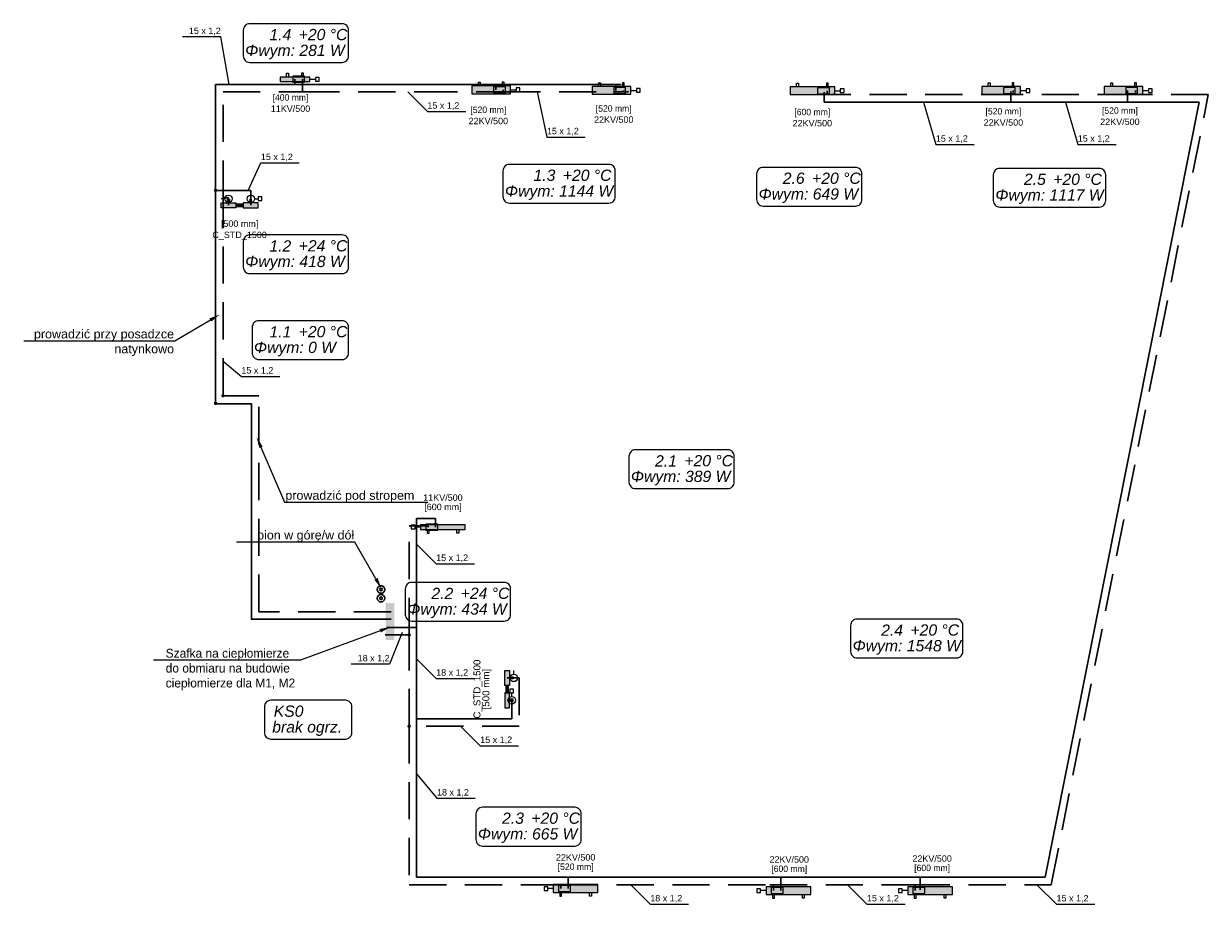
# Model space of a CAD drawing. Header units: millimetres. Extents: x -249726 to -161872, y -110547 to 19223.
# Tile 13 of 19: x -202482 to -186565, y -55069 to -43245. Entities that reach past the tile are written whole.
import ezdxf
from ezdxf import colors
from ezdxf.entities.mleader import LeaderData, LeaderLine
from ezdxf.lldxf.tags import DXFTag
from ezdxf.math import Vec2, Vec3

# ---------------------------------------------------------------- set-up
doc = ezdxf.new("R2010")
doc.units = ezdxf.units.MM
doc.header["$LTSCALE"] = 1000
doc.linetypes.add('DASHED', pattern=[0.75, 0.5, -0.25])
for name, color, linetype in [('I_IZC_urzadzenia', 112, 'Continuous'), ('OWIK_ICO_opisy', 7, 'Continuous'), ('OWIK_ICO_urzadzenia', 92, 'Continuous')]:
    doc.layers.add(name, color=color, linetype=linetype)
doc.layers.add('OWIK_ICO_powrot', color=140, linetype='DASHED', lineweight=30)
doc.layers.add('OWIK_ICO_zasilanie', color=20, linetype='Continuous', lineweight=30)
tags = doc.linetypes.add('SOLID', pattern=[10, 10, 0]).pattern_tags.tags
tags[6:7] = [DXFTag(74, 4), DXFTag(75, 0), DXFTag(340, '0'), DXFTag(46, 0.0), DXFTag(50, 0.0), DXFTag(44, 0.0), DXFTag(45, 0.0)]
tags[4:5] = [DXFTag(74, 4), DXFTag(75, 0), DXFTag(340, '0'), DXFTag(46, 0.0), DXFTag(50, 0.0), DXFTag(44, 0.0), DXFTag(45, 0.0)]

msp = doc.modelspace()

# ---------------------------------------------------------------- hatches: boundary and pattern name
at = {"layer": 'I_IZC_urzadzenia', "ltscale": 14, "transparency": 33554687}
h = msp.add_hatch(color=256, dxfattribs=at)
h.dxf.hatch_style = 1
h.paths.add_polyline_path([(-197620, -51522), (-197500, -51522), (-197500, -51022), (-197620, -51022)])
at = {"layer": 'OWIK_ICO_powrot'}
h = msp.add_hatch(color=256, dxfattribs=at)
edge = h.paths.add_edge_path()
edge.add_arc((-199804, -48240), 24, 0, 360)
h = msp.add_hatch(color=256, dxfattribs=at)
edge = h.paths.add_edge_path()
edge.add_arc((-197303, -51453), 24, 90, 450)
h = msp.add_hatch(color=256, dxfattribs=at)
edge = h.paths.add_edge_path()
edge.add_arc((-197303, -52678), 24, 90, 450)
at = {"layer": 'OWIK_ICO_urzadzenia', "linetype": 'Continuous', "ltscale": 10}
for points in [[(-191585, -44093), (-192185, -44093), (-192185, -44198), (-191585, -44198)], [(-199831, -45652), (-199631, -45652), (-199631, -45716), (-199831, -45716)], [(-199531, -45668), (-199631, -45668), (-199631, -45700), (-199531, -45700)], [(-199331, -45652), (-199531, -45652), (-199531, -45716), (-199331, -45716)], [(-197149, -50036), (-196549, -50036), (-196549, -49975), (-197149, -49975)], [(-195954, -51930), (-195954, -52130), (-196018, -52130), (-196018, -51930)], [(-195970, -52230), (-195970, -52130), (-196002, -52130), (-196002, -52230)], [(-195954, -52430), (-195954, -52230), (-196018, -52230), (-196018, -52430)], [(-195366, -54910), (-194766, -54910), (-194766, -54805), (-195366, -54805)]]:
    msp.add_hatch(color=8, dxfattribs=at).paths.add_polyline_path(points)
at = {"layer": 'OWIK_ICO_zasilanie', "ltscale": 10}
h = msp.add_hatch(color=256, dxfattribs=at)
edge = h.paths.add_edge_path()
edge.add_arc((-199904, -45483), 24, 0, 360)
h = msp.add_hatch(color=256, dxfattribs=at)
edge = h.paths.add_edge_path()
edge.add_arc((-199904, -48343), 24, 0, 360)

# ---------------------------------------------------------------- linework, layer by layer
at = {"layer": 'OWIK_ICO_opisy', "linetype": 'Continuous', "ltscale": 10}
for p, q in [((-199834, -43422), (-200349, -43422)), ((-199723, -44061), (-199834, -43422)), ((-197320, -44161), (-197058, -44423)), ((-195581, -44161), (-195452, -44767)), ((-190391, -44298), (-190226, -44868)), ((-188484, -44298), (-188319, -44868)), ((-197058, -44423), (-196543, -44423)), ((-195452, -44767), (-194937, -44767)), ((-190226, -44868), (-189711, -44868)), ((-188319, -44868), (-187804, -44868)), ((-199466, -45483), (-199295, -45113)), ((-199295, -45113), (-198780, -45113)), ((-199804, -47777), (-199557, -47981)), ((-199557, -47981), (-199042, -47981)), ((-197203, -50234), (-196940, -50496)), ((-196940, -50496), (-196425, -50496)), ((-197396, -51418), (-197565, -51844)), ((-197565, -51844), (-198080, -51844)), ((-197203, -51775), (-196940, -52037)), ((-196940, -52037), (-196425, -52037)), ((-196611, -52678), (-196348, -52941)), ((-196348, -52941), (-195833, -52941)), ((-197203, -53318), (-196929, -53646)), ((-196929, -53646), (-196414, -53646)), ((-194326, -54806), (-194063, -55069)), ((-191415, -54806), (-191152, -55069)), ((-188867, -54806), (-188604, -55069)), ((-194063, -55069), (-193548, -55069)), ((-191152, -55069), (-190637, -55069)), ((-188604, -55069), (-188089, -55069))]:
    msp.add_line(p, q, dxfattribs=at)
at = {"layer": 'OWIK_ICO_opisy', "linetype": 'SOLID', "ltscale": 10}
for points in [[(-199445, -43765), (-198203, -43765, 0.414214), (-198117, -43679), (-198117, -43332, 0.414214), (-198203, -43245), (-199445, -43245, 0.414214), (-199532, -43332), (-199532, -43679, 0.414214), (-199445, -43765)], [(-195956, -45654), (-194619, -45654, 0.414214), (-194533, -45568), (-194533, -45221, 0.414214), (-194619, -45134), (-195956, -45134, 0.414214), (-196043, -45221), (-196043, -45568, 0.414214), (-195956, -45654)], [(-192547, -45694), (-191306, -45694, 0.414214), (-191219, -45608), (-191219, -45261, 0.414214), (-191306, -45174), (-192547, -45174, 0.414214), (-192634, -45261), (-192634, -45608, 0.414214), (-192547, -45694)], [(-189368, -45708), (-188031, -45708, 0.414214), (-187944, -45621), (-187944, -45274, 0.414214), (-188031, -45188), (-189368, -45188, 0.414214), (-189454, -45274), (-189454, -45621, 0.414214), (-189368, -45708)], [(-199445, -46601), (-198203, -46601, 0.414214), (-198117, -46514), (-198117, -46168, 0.414214), (-198203, -46081), (-199445, -46081, 0.414214), (-199532, -46168), (-199532, -46514, 0.414214), (-199445, -46601)], [(-199325, -47754), (-198203, -47754, 0.414214), (-198117, -47667), (-198117, -47321, 0.414214), (-198203, -47234), (-199325, -47234, 0.414214), (-199412, -47321), (-199412, -47667, 0.414214), (-199325, -47754)], [(-194263, -49487), (-193021, -49487, 0.414214), (-192935, -49400), (-192935, -49054, 0.414214), (-193021, -48967), (-194263, -48967, 0.414214), (-194350, -49054), (-194350, -49400, 0.414214), (-194263, -49487)], [(-197268, -51267), (-196027, -51267, 0.414214), (-195940, -51181), (-195940, -50834, 0.414214), (-196027, -50747), (-197268, -50747, 0.414214), (-197355, -50834), (-197355, -51181, 0.414214), (-197268, -51267)], [(-191285, -51760), (-189948, -51760, 0.414214), (-189862, -51674), (-189862, -51327, 0.414214), (-189948, -51240), (-191285, -51240, 0.414214), (-191372, -51327), (-191372, -51674, 0.414214), (-191285, -51760)], [(-199161, -52850), (-198159, -52850, 0.414214), (-198073, -52763), (-198073, -52417, 0.414214), (-198159, -52330), (-199161, -52330, 0.414214), (-199248, -52417), (-199248, -52763, 0.414214), (-199161, -52850)], [(-196319, -54287), (-195078, -54287, 0.414214), (-194991, -54200), (-194991, -53853, 0.414214), (-195078, -53767), (-196319, -53767, 0.414214), (-196406, -53853), (-196406, -54200, 0.414214), (-196319, -54287)]]:
    msp.add_lwpolyline(points, format="xyb", dxfattribs=at)
at = {"layer": 'OWIK_ICO_powrot'}
for p, q in [((-198737, -43991), (-198737, -44161)), ((-199804, -45583), (-199804, -44161)), ((-199804, -44161), (-198737, -44161)), ((-198737, -44161), (-197152, -44161)), ((-197152, -44161), (-196039, -44161)), ((-196039, -44133), (-196039, -44161)), ((-196039, -44161), (-194354, -44161)), ((-194424, -44141), (-194424, -44168)), ((-191685, -44145), (-191685, -44189)), ((-189118, -44198), (-191626, -44198)), ((-189189, -44143), (-189189, -44170)), ((-187553, -44198), (-189118, -44198)), ((-188677, -54806), (-186565, -44198)), ((-186565, -44198), (-187553, -44198)), ((-187545, -44143), (-187545, -44170)), ((-199804, -48235), (-199804, -45583)), ((-199731, -45583), (-199804, -45583)), ((-199731, -45684), (-199731, -45583)), ((-197303, -51453), (-197303, -49988)), ((-197303, -49988), (-197049, -49988)), ((-197049, -49988), (-197049, -50005)), ((-197625, -51453), (-197303, -51453)), ((-197303, -52678), (-197303, -51453)), ((-195986, -52030), (-195824, -52030)), ((-195824, -52030), (-195824, -52678)), ((-195824, -52678), (-197303, -52678)), ((-197303, -52678), (-197303, -54806)), ((-197303, -54806), (-195266, -54806)), ((-195266, -54858), (-195266, -54806)), ((-195266, -54806), (-192456, -54806)), ((-192456, -54806), (-190536, -54806)), ((-192407, -54886), (-192407, -54806)), ((-190536, -54806), (-188677, -54806)), ((-190504, -54886), (-190504, -54806))]:
    msp.add_line(p, q, dxfattribs=at)
msp.add_lwpolyline([(-197544, -51142), (-199323, -51142), (-199323, -48240), (-199804, -48240)], dxfattribs=at)
at = {"layer": 'OWIK_ICO_powrot', "color": 251}
msp.add_circle((-197681, -50843), 50, dxfattribs=at)
at = {"layer": 'OWIK_ICO_powrot'}
msp.add_circle((-197681, -50960), 17.5, dxfattribs=at)
at = {"layer": 'OWIK_ICO_urzadzenia', "linetype": 'Continuous', "ltscale": 10}
for p, q in [((-198949, -43961), (-198949, -43911)), ((-198949, -43911), (-198924, -43911)), ((-198924, -43911), (-198924, -43961)), ((-198724, -43911), (-198749, -43911)), ((-198749, -43911), (-198749, -43961)), ((-198724, -43961), (-198724, -43911)), ((-199038, -44022), (-198637, -44022)), ((-198637, -43961), (-199037, -43961)), ((-199037, -43961), (-199037, -44022)), ((-198707, -43951), (-198867, -43951)), ((-198867, -43951), (-198867, -44031)), ((-198867, -44031), (-198707, -44031)), ((-198707, -44031), (-198707, -43951)), ((-198707, -43951), (-198707, -43951)), ((-198637, -44022), (-198637, -43961)), ((-198637, -43961), (-198637, -43961)), ((-198637, -43991), (-198562, -43991)), ((-198512, -43966), (-198562, -43966)), ((-198562, -43966), (-198562, -44016)), ((-198562, -44016), (-198512, -44016)), ((-198512, -44016), (-198512, -43966)), ((-195939, -44081), (-196459, -44081)), ((-196459, -44081), (-196459, -44186)), ((-196372, -44081), (-196372, -44031)), ((-196372, -44031), (-196347, -44031)), ((-196347, -44031), (-196347, -44081)), ((-196027, -44031), (-196052, -44031)), ((-196052, -44031), (-196052, -44081)), ((-196027, -44081), (-196027, -44031)), ((-195939, -44186), (-195939, -44081)), ((-195939, -44081), (-195939, -44081)), ((-194844, -44088), (-194844, -44193)), ((-194324, -44088), (-194844, -44088)), ((-194757, -44038), (-194732, -44038)), ((-194757, -44088), (-194757, -44038)), ((-194732, -44038), (-194732, -44088)), ((-194437, -44038), (-194437, -44088)), ((-194412, -44038), (-194437, -44038)), ((-194412, -44088), (-194412, -44038)), ((-194324, -44088), (-194324, -44088)), ((-194324, -44193), (-194324, -44088)), ((-192097, -44043), (-192072, -44043)), ((-192097, -44093), (-192097, -44043)), ((-192072, -44043), (-192072, -44093)), ((-191697, -44043), (-191697, -44093)), ((-191672, -44043), (-191697, -44043)), ((-191672, -44093), (-191672, -44043)), ((-189521, -44090), (-189521, -44040)), ((-189521, -44040), (-189496, -44040)), ((-189496, -44040), (-189496, -44090)), ((-189176, -44040), (-189201, -44040)), ((-189201, -44040), (-189201, -44090)), ((-189176, -44090), (-189176, -44040)), ((-187877, -44040), (-187852, -44040)), ((-187877, -44090), (-187877, -44040)), ((-187852, -44040), (-187852, -44090)), ((-187557, -44040), (-187557, -44090)), ((-187532, -44040), (-187557, -44040)), ((-187532, -44090), (-187532, -44040)), ((-196459, -44186), (-195939, -44186)), ((-196009, -44093), (-196169, -44093)), ((-196169, -44093), (-196169, -44173)), ((-196169, -44173), (-196009, -44173)), ((-196009, -44173), (-196009, -44093)), ((-196009, -44093), (-196009, -44093)), ((-195939, -44133), (-195864, -44133)), ((-195814, -44108), (-195864, -44108)), ((-195864, -44108), (-195864, -44158)), ((-195864, -44158), (-195814, -44158)), ((-195814, -44158), (-195814, -44108)), ((-194844, -44193), (-194324, -44193)), ((-194554, -44101), (-194554, -44181)), ((-194394, -44101), (-194554, -44101)), ((-194554, -44181), (-194394, -44181)), ((-194394, -44101), (-194394, -44101)), ((-194394, -44181), (-194394, -44101)), ((-194324, -44141), (-194249, -44141)), ((-194249, -44116), (-194249, -44166)), ((-194199, -44116), (-194249, -44116)), ((-194249, -44166), (-194199, -44166)), ((-194199, -44166), (-194199, -44116)), ((-192185, -44093), (-192185, -44198)), ((-191585, -44093), (-192185, -44093)), ((-192185, -44198), (-191585, -44198)), ((-191815, -44105), (-191815, -44185)), ((-191655, -44105), (-191815, -44105)), ((-191815, -44185), (-191655, -44185)), ((-191655, -44105), (-191655, -44105)), ((-191655, -44185), (-191655, -44105)), ((-191585, -44093), (-191585, -44093)), ((-191585, -44198), (-191585, -44093)), ((-191585, -44145), (-191510, -44145)), ((-191510, -44120), (-191510, -44170)), ((-191460, -44120), (-191510, -44120)), ((-191510, -44170), (-191460, -44170)), ((-191460, -44170), (-191460, -44120)), ((-189089, -44090), (-189609, -44090)), ((-189609, -44090), (-189609, -44195)), ((-189609, -44195), (-189089, -44195)), ((-189159, -44103), (-189319, -44103)), ((-189319, -44103), (-189319, -44183)), ((-189319, -44183), (-189159, -44183)), ((-189159, -44183), (-189159, -44103)), ((-189159, -44103), (-189159, -44103)), ((-189089, -44195), (-189089, -44090)), ((-189089, -44090), (-189089, -44090)), ((-189089, -44143), (-189014, -44143)), ((-188964, -44118), (-189014, -44118)), ((-189014, -44118), (-189014, -44168)), ((-189014, -44168), (-188964, -44168)), ((-188964, -44168), (-188964, -44118)), ((-187965, -44090), (-187965, -44195)), ((-187445, -44090), (-187965, -44090)), ((-187965, -44195), (-187445, -44195)), ((-187675, -44103), (-187675, -44183)), ((-187515, -44103), (-187675, -44103)), ((-187675, -44183), (-187515, -44183)), ((-187515, -44103), (-187515, -44103)), ((-187515, -44183), (-187515, -44103)), ((-187445, -44090), (-187445, -44090)), ((-187445, -44195), (-187445, -44090)), ((-187445, -44143), (-187370, -44143)), ((-187370, -44118), (-187370, -44168)), ((-187320, -44118), (-187370, -44118)), ((-187370, -44168), (-187320, -44168)), ((-187320, -44168), (-187320, -44118)), ((-199831, -45652), (-199631, -45652)), ((-199831, -45716), (-199831, -45652)), ((-199831, -45652), (-199831, -45652)), ((-199744, -45652), (-199744, -45602)), ((-199744, -45602), (-199719, -45602)), ((-199719, -45602), (-199719, -45652)), ((-199631, -45652), (-199631, -45716)), ((-199531, -45668), (-199631, -45668)), ((-199631, -45668), (-199631, -45700)), ((-199331, -45652), (-199531, -45652)), ((-199531, -45652), (-199531, -45716)), ((-199531, -45700), (-199531, -45668)), ((-199531, -45668), (-199531, -45668)), ((-199419, -45602), (-199444, -45602)), ((-199444, -45602), (-199444, -45652)), ((-199419, -45652), (-199419, -45602)), ((-199331, -45716), (-199331, -45652)), ((-199331, -45652), (-199331, -45652)), ((-199631, -45716), (-199831, -45716)), ((-199631, -45700), (-199531, -45700)), ((-199531, -45716), (-199331, -45716)), ((-196549, -49975), (-197149, -49975)), ((-197149, -49975), (-197149, -50036)), ((-196919, -49965), (-197079, -49965)), ((-197079, -49965), (-197079, -50045)), ((-196919, -50045), (-196919, -49965)), ((-196549, -50036), (-196549, -49975)), ((-197224, -49980), (-197274, -49980)), ((-197274, -49980), (-197274, -50030)), ((-197274, -50030), (-197224, -50030)), ((-197224, -50030), (-197224, -49980)), ((-197149, -50005), (-197224, -50005)), ((-197149, -50036), (-196549, -50036)), ((-197149, -50036), (-197149, -50036)), ((-197079, -50045), (-196919, -50045)), ((-197079, -50045), (-197079, -50045)), ((-197061, -50036), (-197061, -50086)), ((-197061, -50086), (-197036, -50086)), ((-197036, -50086), (-197036, -50036)), ((-196661, -50086), (-196661, -50036)), ((-196636, -50086), (-196661, -50086)), ((-196636, -50036), (-196636, -50086)), ((-196018, -52130), (-196018, -51930)), ((-196018, -51930), (-195954, -51930)), ((-195954, -51930), (-195954, -52130)), ((-195954, -51930), (-195954, -51930)), ((-195954, -52017), (-195904, -52017)), ((-195904, -52042), (-195954, -52042)), ((-195904, -52017), (-195904, -52042)), ((-195954, -52130), (-196018, -52130)), ((-195970, -52130), (-196002, -52130)), ((-196002, -52130), (-196002, -52230)), ((-195970, -52230), (-195970, -52130)), ((-195954, -52230), (-196018, -52230)), ((-196018, -52230), (-196018, -52430)), ((-196002, -52230), (-195970, -52230)), ((-195970, -52230), (-195970, -52230)), ((-195954, -52430), (-195954, -52230)), ((-195904, -52317), (-195954, -52317)), ((-195954, -52342), (-195904, -52342)), ((-195904, -52342), (-195904, -52317)), ((-196018, -52430), (-195954, -52430)), ((-195954, -52430), (-195954, -52430)), ((-195441, -54833), (-195491, -54833)), ((-195491, -54833), (-195491, -54883)), ((-195491, -54883), (-195441, -54883)), ((-195441, -54883), (-195441, -54833)), ((-195366, -54858), (-195441, -54858)), ((-194766, -54805), (-195366, -54805)), ((-195366, -54805), (-195366, -54910)), ((-195366, -54910), (-194766, -54910)), ((-195366, -54910), (-195366, -54910)), ((-195136, -54818), (-195296, -54818)), ((-195296, -54818), (-195296, -54898)), ((-195296, -54898), (-195136, -54898)), ((-195296, -54898), (-195296, -54898)), ((-195279, -54910), (-195279, -54960)), ((-195254, -54960), (-195254, -54910)), ((-195136, -54898), (-195136, -54818)), ((-194879, -54960), (-194879, -54910)), ((-194854, -54910), (-194854, -54960)), ((-194766, -54910), (-194766, -54805)), ((-192582, -54861), (-192632, -54861)), ((-192632, -54861), (-192632, -54911)), ((-192632, -54911), (-192582, -54911)), ((-192582, -54911), (-192582, -54861)), ((-192507, -54886), (-192582, -54886)), ((-191907, -54834), (-192507, -54834)), ((-192507, -54834), (-192507, -54939)), ((-192277, -54846), (-192437, -54846)), ((-192437, -54846), (-192437, -54926)), ((-192277, -54926), (-192277, -54846)), ((-191907, -54939), (-191907, -54834)), ((-190729, -54861), (-190729, -54911)), ((-190679, -54861), (-190729, -54861)), ((-190729, -54911), (-190679, -54911)), ((-190679, -54911), (-190679, -54861)), ((-190604, -54886), (-190679, -54886)), ((-190604, -54834), (-190604, -54939)), ((-190004, -54834), (-190604, -54834)), ((-190534, -54846), (-190534, -54926)), ((-190374, -54846), (-190534, -54846)), ((-190374, -54926), (-190374, -54846)), ((-190004, -54939), (-190004, -54834)), ((-195279, -54960), (-195254, -54960)), ((-194854, -54960), (-194879, -54960)), ((-192507, -54939), (-191907, -54939)), ((-192507, -54939), (-192507, -54939)), ((-192437, -54926), (-192277, -54926)), ((-192437, -54926), (-192437, -54926)), ((-192420, -54939), (-192420, -54989)), ((-192420, -54989), (-192395, -54989)), ((-192395, -54989), (-192395, -54939)), ((-192020, -54989), (-192020, -54939)), ((-191995, -54989), (-192020, -54989)), ((-191995, -54939), (-191995, -54989)), ((-190604, -54939), (-190604, -54939)), ((-190604, -54939), (-190004, -54939)), ((-190534, -54926), (-190534, -54926)), ((-190534, -54926), (-190374, -54926)), ((-190516, -54939), (-190516, -54989)), ((-190516, -54989), (-190491, -54989)), ((-190491, -54989), (-190491, -54939)), ((-190116, -54989), (-190116, -54939)), ((-190091, -54989), (-190116, -54989)), ((-190091, -54939), (-190091, -54989))]:
    msp.add_line(p, q, dxfattribs=at)
at = {"layer": 'OWIK_ICO_urzadzenia', "color": 5, "linetype": 'Continuous', "ltscale": 10}
for p, q in [((-199781, -45596), (-199831, -45596)), ((-195898, -51980), (-195898, -51930))]:
    msp.add_line(p, q, dxfattribs=at)
at = {"layer": 'OWIK_ICO_urzadzenia', "color": 1, "linetype": 'Continuous', "ltscale": 10}
for p, q in [((-199381, -45596), (-199331, -45596)), ((-199281, -45571), (-199331, -45571)), ((-199331, -45571), (-199331, -45621)), ((-199331, -45621), (-199281, -45621)), ((-199281, -45621), (-199281, -45571)), ((-195899, -52180), (-195949, -52180)), ((-195949, -52180), (-195949, -52230)), ((-195899, -52230), (-195899, -52180)), ((-195949, -52230), (-195899, -52230)), ((-195924, -52280), (-195924, -52230))]:
    msp.add_line(p, q, dxfattribs=at)
at = {"layer": 'OWIK_ICO_urzadzenia', "color": 5, "linetype": 'Continuous', "ltscale": 10}
for centre in [(-199731, -45596), (-195898, -52030)]:
    msp.add_ellipse(centre, major_axis=(50, 0), ratio=1, dxfattribs=at)
at = {"layer": 'OWIK_ICO_urzadzenia', "color": 1, "linetype": 'Continuous', "ltscale": 10}
for centre in [(-199431, -45596), (-195924, -52330)]:
    msp.add_ellipse(centre, major_axis=(50, 0), ratio=1, dxfattribs=at)
at = {"layer": 'OWIK_ICO_urzadzenia', "color": 8, "linetype": 'Continuous', "ltscale": 10}
for points in [[(-199038, -44022), (-199035, -43961), (-198637, -44022)], [(-198637, -44022), (-199035, -43961), (-198637, -43961)], [(-196459, -44186), (-196459, -44081), (-195939, -44186)], [(-195939, -44186), (-196459, -44081), (-195939, -44081)], [(-194844, -44193), (-194844, -44088), (-194324, -44193)], [(-194324, -44193), (-194844, -44088), (-194324, -44088)], [(-189609, -44195), (-189609, -44090), (-189089, -44195)], [(-189089, -44195), (-189609, -44090), (-189089, -44090)], [(-187965, -44195), (-187965, -44090), (-187445, -44195)], [(-187445, -44195), (-187965, -44090), (-187445, -44090)], [(-192507, -54939), (-192507, -54834), (-191907, -54939)], [(-191907, -54939), (-192507, -54834), (-191907, -54834)], [(-190004, -54939), (-190604, -54834), (-190004, -54834)], [(-190604, -54939), (-190604, -54834), (-190004, -54939)]]:
    msp.add_solid(points, dxfattribs=at)
at = {"layer": 'OWIK_ICO_zasilanie', "ltscale": 10}
for p, q in [((-199904, -45483), (-199904, -44061)), ((-199904, -44061), (-198837, -44061)), ((-198837, -43991), (-198837, -44061)), ((-198837, -44061), (-197152, -44061)), ((-197152, -44061), (-196139, -44061)), ((-196139, -44133), (-196139, -44061)), ((-196139, -44061), (-194454, -44061)), ((-194524, -44141), (-194524, -44068)), ((-191726, -44298), (-191726, -44164)), ((-189218, -44154), (-189218, -44298)), ((-187653, -44144), (-187653, -44298)), ((-189218, -44298), (-191726, -44298)), ((-187653, -44298), (-189218, -44298)), ((-188759, -54706), (-186687, -44298)), ((-186687, -44298), (-187653, -44298)), ((-199904, -48349), (-199904, -45483)), ((-199431, -45483), (-199904, -45483)), ((-199431, -45684), (-199431, -45483)), ((-197203, -51353), (-197203, -49888)), ((-197203, -49888), (-196949, -49888)), ((-196949, -49888), (-196949, -50005)), ((-197603, -51353), (-197203, -51353)), ((-197203, -52578), (-197203, -51353)), ((-195986, -52330), (-195924, -52330)), ((-195924, -52330), (-195924, -52578)), ((-195924, -52578), (-197203, -52578)), ((-197203, -52578), (-197203, -54706)), ((-197203, -54706), (-195166, -54706)), ((-195166, -54858), (-195166, -54706)), ((-195166, -54706), (-192356, -54706)), ((-192356, -54706), (-190436, -54706)), ((-192307, -54886), (-192307, -54706)), ((-190436, -54874), (-190436, -54706)), ((-190436, -54706), (-188759, -54706))]:
    msp.add_line(p, q, dxfattribs=at)
msp.add_lwpolyline([(-197544, -51242), (-199423, -51242), (-199423, -48349), (-199903, -48349)], dxfattribs=at)
at = {"layer": 'OWIK_ICO_zasilanie', "color": 251}
msp.add_circle((-197681, -50960), 50, dxfattribs=at)
at = {"layer": 'OWIK_ICO_zasilanie'}
msp.add_circle((-197681, -50843), 17.5, dxfattribs=at)

# ---------------------------------------------------------------- texts
at = {"layer": 'OWIK_ICO_opisy', "linetype": 'Continuous', "ltscale": 10, "char_height": 86.4}
for s, insert, attachment_point in [('\\fArial|b0|i0;15 x 1,2', (-199834, -43400), 9), ('\\fArial|b0|i0;15 x 1,2', (-197058, -44402), 7), ('\\fArial|b0|i0;15 x 1,2', (-195452, -44746), 7), ('\\fArial|b0|i0;15 x 1,2', (-190226, -44846), 7), ('\\fArial|b0|i0;15 x 1,2', (-188319, -44846), 7), ('\\fArial|b0|i0;15 x 1,2', (-199295, -45092), 7), ('\\fArial|b0|i0;15 x 1,2', (-199557, -47959), 7), ('\\fArial|b0|i0;15 x 1,2', (-196940, -50475), 7), ('\\fArial|b0|i0;18 x 1,2', (-197565, -51823), 9), ('\\fArial|b0|i0;18 x 1,2', (-196940, -52016), 7), ('\\fArial|b0|i0;15 x 1,2', (-196348, -52919), 7), ('\\fArial|b0|i0;18 x 1,2', (-196929, -53625), 7), ('\\fArial|b0|i0;18 x 1,2', (-194063, -55047), 7), ('\\fArial|b0|i0;15 x 1,2', (-191152, -55047), 7), ('\\fArial|b0|i0;15 x 1,2', (-188604, -55047), 7)]:
    msp.add_mtext(s, dxfattribs=dict(at, insert=insert, attachment_point=attachment_point))
at = {"layer": 'OWIK_ICO_opisy', "linetype": 'SOLID', "ltscale": 10}
for s, insert, char_height, attachment_point in [('\\fArial|b0|i1;1.4', (-198887, -43469), 151.2, 9), ('\\fArial|b0|i1;+20 °C', (-198787, -43469), 151.2, 7), ('\\fArial|b0|i1;Φwym: 281 W', (-198837, -43527), 151.2, 2), ('{[400 mm]}', (-198897, -44193), 86.4, 2), ('\\fArial|b0|i0;11KV/500', (-198897, -44343), 86.4, 2), ('{[520 mm]}', (-196239, -44358), 86.4, 2), ('{[520 mm]}', (-194554, -44340), 86.4, 2), ('{[600 mm]}', (-191886, -44388), 86.4, 2), ('{[520 mm]}', (-189318, -44378), 86.4, 2), ('{[520 mm]}', (-187753, -44369), 86.4, 2), ('\\fArial|b0|i0;22KV/500', (-196239, -44508), 86.4, 2), ('\\fArial|b0|i0;22KV/500', (-194554, -44490), 86.4, 2), ('\\fArial|b0|i0;22KV/500', (-191886, -44538), 86.4, 2), ('\\fArial|b0|i0;22KV/500', (-189318, -44528), 86.4, 2), ('\\fArial|b0|i0;22KV/500', (-187753, -44519), 86.4, 2), ('\\fArial|b0|i1;+20 °C', (-195238, -45358), 151.2, 7), ('\\fArial|b0|i1;1.3', (-195338, -45358), 151.2, 9), ('\\fArial|b0|i1;2.6', (-191989, -45398), 151.2, 9), ('\\fArial|b0|i1;+20 °C', (-191889, -45398), 151.2, 7), ('\\fArial|b0|i1;2.5', (-188749, -45412), 151.2, 9), ('\\fArial|b0|i1;+20 °C', (-188649, -45412), 151.2, 7), ('\\fArial|b0|i1;Φwym: 1144 W', (-195288, -45416), 151.2, 2), ('\\fArial|b0|i1;Φwym: 649 W', (-191939, -45456), 151.2, 2), ('\\fArial|b0|i1;Φwym: 1117 W', (-188699, -45469), 151.2, 2), ('\\fArial|b0|i0;[500 mm]', (-199581, -45887), 86.4, 2), ('\\fArial|b0|i0;C_STD_1500', (-199581, -46037), 86.4, 2), ('\\fArial|b0|i1;1.2', (-198887, -46305), 151.2, 9), ('\\fArial|b0|i1;+24 °C', (-198787, -46305), 151.2, 7), ('\\fArial|b0|i1;Φwym: 418 W', (-198837, -46362), 151.2, 2), ('\\fArial|b0|i1;1.1', (-198887, -47458), 151.2, 9), ('\\fArial|b0|i1;+20 °C', (-198787, -47458), 151.2, 7), ('\\fArial|b0|i1;Φwym: 0 W', (-198837, -47516), 151.2, 2), ('\\fArial|b0|i1;2.1', (-193705, -49191), 151.2, 9), ('\\fArial|b0|i1;+20 °C', (-193605, -49191), 151.2, 7), ('\\fArial|b0|i1;Φwym: 389 W', (-193655, -49248), 151.2, 2), ('\\fArial|b0|i0;11KV/500', (-196849, -49653), 86.4, 8), ('\\fArial|b0|i0;[600 mm]', (-196849, -49803), 86.4, 8), ('\\fArial|b0|i1;2.2', (-196710, -50971), 151.2, 9), ('\\fArial|b0|i1;+24 °C', (-196610, -50971), 151.2, 7), ('\\fArial|b0|i1;Φwym: 434 W', (-196660, -51029), 151.2, 2), ('\\fArial|b0|i1;2.4', (-190667, -51464), 151.2, 9), ('\\fArial|b0|i1;+20 °C', (-190567, -51464), 151.2, 7), ('\\fArial|b0|i1;Φwym: 1548 W', (-190617, -51522), 151.2, 2), ('\\fArial|b0|i1;KS0', (-198723, -52554), 151.2, 9), ('{\\fArial|b0|i1|c1|p0;brak ogrz.}', (-198673, -52612), 151.2, 2), ('\\fArial|b0|i1;2.3', (-195761, -53991), 151.2, 9), ('\\fArial|b0|i1;+20 °C', (-195661, -53991), 151.2, 7), ('\\fArial|b0|i1;Φwym: 665 W', (-195711, -54048), 151.2, 2), ('\\fArial|b0|i0;22KV/500', (-195066, -54484), 86.4, 8), ('\\fArial|b0|i0;22KV/500', (-192196, -54512), 86.4, 8), ('\\fArial|b0|i0;22KV/500', (-190276, -54500), 86.4, 8), ('{[520 mm]}', (-195066, -54634), 86.4, 8), ('{[600 mm]}', (-192196, -54662), 86.4, 8), ('{[600 mm]}', (-190276, -54650), 86.4, 8)]:
    msp.add_mtext(s, dxfattribs=dict(at, insert=insert, char_height=char_height, attachment_point=attachment_point))
at = {"layer": 'OWIK_ICO_opisy', "linetype": 'SOLID', "ltscale": 10, "char_height": 93.6, "attachment_point": 8, "rotation": 90}
for s, insert in [('\\fArial|b0|i0;C_STD_1500', (-196318, -52180)), ('\\fArial|b0|i0;[500 mm]', (-196197, -52180))]:
    msp.add_mtext(s, dxfattribs=dict(at, insert=insert))

# ---------------------------------------------------------------- leaders
at = {"layer": 'OWIK_ICO_opisy', "ltscale": 100}
ml = msp.add_multileader_mtext('Standard', dxfattribs=at)
ml.set_content('{\\fArial|b0|i0|c0|p34;prowadzić przy posadzce\\Pnatynkowo}', color=256)
ml.set_leader_properties()
ml.build(insert=Vec2(0, 0))
ml.multileader.update_dxf_attribs({"text_left_attachment_type": 6, "text_right_attachment_type": 6, "text_top_attachment_type": 0, "text_bottom_attachment_type": 0, "arrow_head_size": 150})
ctx = ml.context
ctx.base_point, ctx.char_height, ctx.arrow_head_size, ctx.plane_origin = Vec3(-202328, -47507), 120, 150, Vec3(-194827, -49140)
ctx.left_attachment, ctx.right_attachment, ctx.text_align_type = 6, 6, 2
notes = []
notes.append((ctx, [(0, (1, 1, 0), (-200452, -47507), (-1, 0), 8, [(0, [(-199845, -47148)], 256, [])])]))
ctx.mtext.insert, ctx.mtext.alignment, ctx.mtext.flow_direction = Vec3(-200462, -47351), 3, 5
ml = msp.add_multileader_mtext('Standard', dxfattribs=at)
ml.set_content('{\\fArial|b0|i0|c0|p34;prowadzić pod stropem}', color=256)
ml.set_leader_properties()
ml.build(insert=Vec2(0, 0))
ml.multileader.update_dxf_attribs({"text_left_attachment_type": 6, "text_right_attachment_type": 6, "text_top_attachment_type": 0, "text_bottom_attachment_type": 0, "arrow_head_size": 150})
ctx = ml.context
ctx.base_point, ctx.char_height, ctx.arrow_head_size, ctx.plane_origin = Vec3(-198968, -49671), 120, 150, Vec3(-191100, -55068)
ctx.left_attachment, ctx.right_attachment = 6, 6
notes.append((ctx, [(0, (1, 1, 0), (-198976, -49671), (1, 0), 8, [(0, [(-199353, -48795)], 256, [])])]))
ctx.mtext.insert, ctx.mtext.flow_direction = Vec3(-198966, -49518), 5
ml = msp.add_multileader_mtext('Standard', dxfattribs=at)
ml.set_content('{\\fArial|b0|i0|c0|p34;pion w górę/w dół', color=256)
ml.set_leader_properties()
ml.build(insert=Vec2(0, 0))
ml.multileader.update_dxf_attribs({"text_left_attachment_type": 6, "text_right_attachment_type": 6, "text_top_attachment_type": 0, "text_bottom_attachment_type": 0, "arrow_head_size": 150})
ctx = ml.context
ctx.base_point, ctx.char_height, ctx.arrow_head_size, ctx.plane_origin = Vec3(-199336, -50206), 120, 150, Vec3(-195129, -55130)
ctx.left_attachment, ctx.right_attachment, ctx.text_align_type = 6, 6, 2
notes.append((ctx, [(0, (1, 1, 0), (-198031, -50206), (-1, 0), 8, [(0, [(-197675, -50830)], 256, [])])]))
ctx.mtext.insert, ctx.mtext.alignment, ctx.mtext.flow_direction = Vec3(-198041, -50051), 3, 5
ml = msp.add_multileader_mtext('Standard', dxfattribs=at)
ml.set_content('Szafka na ciepłomierze\\Pdo obmiaru na budowie\\Pciepłomierze dla M1, M2', color=256)
ml.set_leader_properties()
ml.build(insert=Vec2(0, 0))
ml.multileader.update_dxf_attribs({"text_left_attachment_type": 6, "text_right_attachment_type": 6, "text_top_attachment_type": 0, "text_bottom_attachment_type": 0, "arrow_head_size": 150})
ctx = ml.context
ctx.base_point, ctx.char_height, ctx.arrow_head_size, ctx.plane_origin = Vec3(-200576, -51791), 120, 150, Vec3(-197156, -55858, 50)
ctx.left_attachment, ctx.right_attachment = 6, 6
notes.append((ctx, [(0, (1, 1, 0), (-198763, -51791), (-1, 0), 8, [(0, [(-197552, -51345)], 256, [])])]))
ctx.mtext.insert, ctx.mtext.flow_direction = Vec3(-200574, -51638), 5
for ctx, leaders in notes:
    for number, flags, end, landing, length, lines in leaders:
        leader = LeaderData()
        leader.index, (leader.has_last_leader_line, leader.has_dogleg_vector, leader.attachment_direction) = number, flags
        leader.last_leader_point, leader.dogleg_vector, leader.dogleg_length = Vec3(end), Vec3(landing), length
        for number, points, colour, breaks in lines:
            line = LeaderLine()
            line.index, line.vertices, line.color, line.breaks = number, Vec3.list(points), colors.encode_raw_color(colour), breaks
            leader.lines.append(line)
        ctx.leaders.append(leader)

doc.saveas('drawing.dxf')
